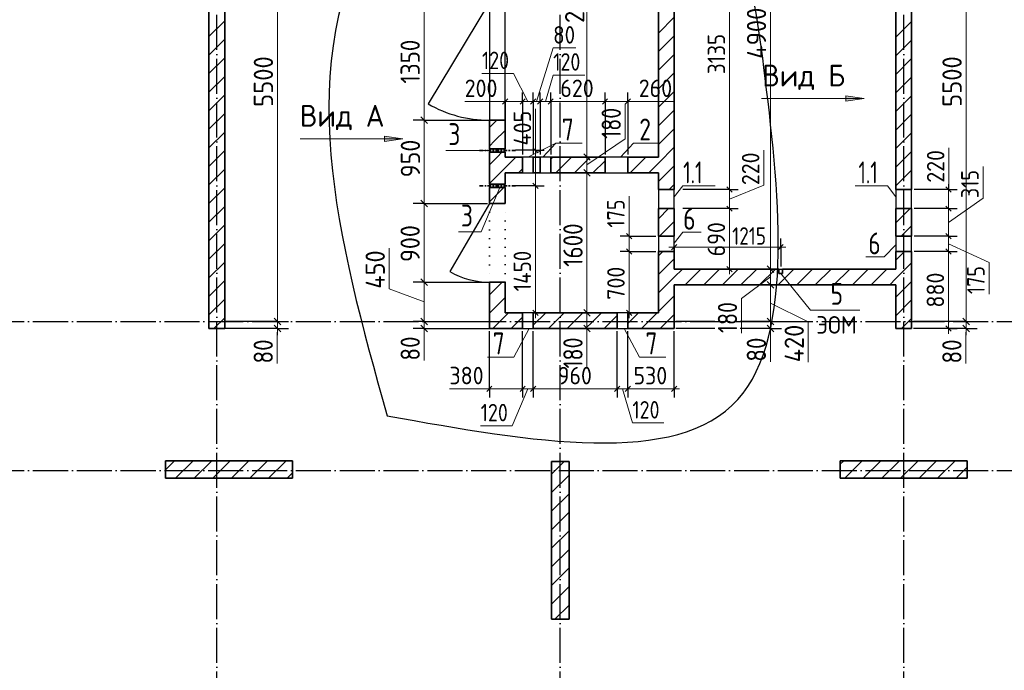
# Model space of a CAD drawing. Header units: millimetres. Extents: x -49773 to 2322955, y -3321 to 58485.
# Tile 148 of 256: x 635342 to 646580, y 26863 to 34297. Entities that reach past the tile are written whole.
import ezdxf

# ---------------------------------------------------------------- set-up
doc = ezdxf.new("R2010")
doc.units = ezdxf.units.MM
for name, pattern in [('______11', [500, 400, -50, 0, -50]), ('______2', [270, 200, -70]), ('______5', [1100, 800, -100, 100, -100]), ('______9', [100, 0, -100])]:
    doc.linetypes.add(name, pattern=pattern)
for name, color, linetype, lineweight in [('Standard', 7, 'Continuous', 25), ('Высотная отметка (отверстия)', 7, 'Continuous', 13), ('Макрос окна_ общее', 7, 'Continuous', 13), ('Ограждение_ 2D надпись', 7, 'Continuous', 13), ('Размерная линия_ общее', 7, 'Continuous', 13), ('Размерная линия_ общее_1', 7, 'Continuous', 13), ('Стена_ общее', 7, 'Continuous', 35), ('тонкая', 7, 'Continuous', 25)]:
    doc.layers.add(name, color=color, linetype=linetype, lineweight=lineweight)
doc.layers.add('Осевая линия_ общее', color=7, linetype='______5', lineweight=13, true_color=0xa0a0a0)
doc.styles.add('ISOCPEUR', font='txt')

msp = doc.modelspace()

# ---------------------------------------------------------------- hatches: boundary and pattern name
at = {"layer": 'Осевая линия_ общее', "linetype": 'Continuous', "lineweight": 13, "transparency": 33554687}
for points in [[(644770.4, 33365.1), (644980.4, 33395.1), (644770.4, 33425.1)], [(639505.3, 32905.4), (639715.3, 32935.4), (639505.3, 32965.4)]]:
    msp.add_hatch(color=7, dxfattribs=at).paths.add_polyline_path(points)

# ---------------------------------------------------------------- linework, layer by layer
at = {"color": 7, "linetype": 'Continuous', "lineweight": 35, "transparency": 33554687}
for p, q in [((638457.9, 29257.9), (637007.9, 29257.9)), ((637007.9, 29257.9), (637007.9, 29057.9)), ((638457.9, 29057.9), (638457.9, 29257.9)), ((641412.9, 29247.9), (641412.9, 27447.9)), ((641612.9, 29247.9), (641412.9, 29247.9)), ((641612.9, 27447.9), (641612.9, 29247.9)), ((646157.9, 29257.9), (644707.9, 29257.9)), ((644707.9, 29257.9), (644707.9, 29057.9)), ((646157.9, 29057.9), (646157.9, 29257.9)), ((637007.9, 29057.9), (638457.9, 29057.9)), ((644707.9, 29057.9), (646157.9, 29057.9)), ((641412.9, 27447.9), (641612.9, 27447.9))]:
    msp.add_line(p, q, dxfattribs=at)
at = {"color": 253, "linetype": '______11', "lineweight": 18, "true_color": 0xababab, "transparency": 33554687}
for p, q in [((637007.9, 29155.6), (637110.2, 29257.9)), ((637334.5, 29057.9), (637534.5, 29257.9)), ((637758.7, 29057.9), (637958.7, 29257.9)), ((638183, 29057.9), (638383, 29257.9)), ((644707.9, 29218.9), (644747, 29257.9)), ((644971.2, 29057.9), (645171.2, 29257.9)), ((645395.5, 29057.9), (645595.5, 29257.9)), ((645819.7, 29057.9), (646019.8, 29257.9)), ((641412.9, 28893.7), (641612.9, 29093.7)), ((641412.9, 28469.4), (641612.9, 28669.5)), ((641412.9, 28045.2), (641612.9, 28245.2)), ((641412.9, 27620.9), (641612.9, 27820.9))]:
    msp.add_line(p, q, dxfattribs=at)
at = {"color": 253, "linetype": '______5', "lineweight": 18, "true_color": 0xababab, "transparency": 33554687}
for p, q in [((637122.3, 29057.9), (637322.3, 29257.9)), ((637546.6, 29057.9), (637746.6, 29257.9)), ((637970.9, 29057.9), (638170.9, 29257.9)), ((641412.9, 29105.8), (641555, 29247.9)), ((644759.1, 29057.9), (644959.1, 29257.9)), ((645183.4, 29057.9), (645383.4, 29257.9)), ((645607.6, 29057.9), (645807.6, 29257.9)), ((638395.1, 29057.9), (638457.9, 29120.7)), ((646031.9, 29057.9), (646157.9, 29183.9)), ((641412.9, 28681.6), (641612.9, 28881.6)), ((641412.9, 28257.3), (641612.9, 28457.3)), ((641412.9, 27833.1), (641612.9, 28033.1)), ((641452, 27447.9), (641612.9, 27608.8))]:
    msp.add_line(p, q, dxfattribs=at)
at = {"layer": 'Высотная отметка (отверстия)', "color": 7, "linetype": 'Continuous', "lineweight": 13, "transparency": 33554687}
for points in [[(640702.9, 32804.1), (640467.1, 32804.1), (640207.1, 32804.1)], [(640824.2, 32377.9), (640610.7, 31873.9), (640350.7, 31873.9)], [(644027.9, 31397.9), (644369.7, 30980), (644929.7, 30980)]]:
    msp.add_lwpolyline(points, dxfattribs=at)
at = {"layer": 'Макрос окна_ общее', "color": 7, "linetype": 'Continuous', "lineweight": 25, "transparency": 33554687}
for p, q in [((640702.9, 34497.9), (640002.9, 33335.5)), ((640702.9, 32197.9), (640252.9, 31418.5))]:
    msp.add_line(p, q, dxfattribs=at)
at = {"layer": 'Макрос окна_ общее', "color": 7, "linetype": 'Continuous', "lineweight": -3, "transparency": 33554687}
for p, q in [((640702.9, 32822.9), (640702.9, 32782.9)), ((640882.9, 32782.9), (640882.9, 32822.9)), ((641202.9, 32727.9), (641082.9, 32727.9)), ((641402.9, 32727.9), (641282.9, 32727.9)), ((642282.9, 32727.9), (642022.9, 32727.9)), ((641082.9, 32547.9), (641202.9, 32547.9)), ((641282.9, 32547.9), (641402.9, 32547.9)), ((642022.9, 32547.9), (642282.9, 32547.9)), ((640702.9, 32417.9), (640702.9, 32377.9)), ((640882.9, 32377.9), (640882.9, 32417.9)), ((642632.9, 32357.9), (642632.9, 32137.9)), ((642812.9, 32137.9), (642812.9, 32357.9)), ((645342.9, 32357.9), (645342.9, 32137.9)), ((645522.9, 32137.9), (645522.9, 32357.9)), ((642632.9, 31822.9), (642632.9, 31647.9)), ((642812.9, 31647.9), (642812.9, 31822.9)), ((645342.9, 31822.9), (645342.9, 31647.9)), ((645522.9, 31647.9), (645522.9, 31822.9)), ((641202.9, 30947.9), (641082.9, 30947.9)), ((642282.9, 30947.9), (642162.9, 30947.9)), ((641082.9, 30767.9), (641202.9, 30767.9)), ((642162.9, 30767.9), (642282.9, 30767.9))]:
    msp.add_line(p, q, dxfattribs=at)
at = {"layer": 'Макрос окна_ общее', "color": 7, "linetype": 'Continuous', "lineweight": 25, "transparency": 33554687}
for centre, radius in [((640702.9, 34547.9), 1400), ((640702.9, 32197.9), 900)]:
    msp.add_arc(centre, radius, 240, 270, dxfattribs=at)
at = {"layer": 'Ограждение_ 2D надпись', "color": 7, "linetype": 'Continuous', "lineweight": 13, "transparency": 33554687}
msp.add_line((641142.9, 32727.9), (641463, 32886.8), dxfattribs=at)
for points in [[(641315.2, 32727.9), (641463, 32886.8), (641763, 32886.8)], [(642199.2, 32727.9), (642347.1, 32886.8), (642647.1, 32886.8)], [(641157.1, 30767.9), (640982.7, 30442.4), (640682.7, 30442.4)], [(642242.9, 30767.9), (642417.3, 30442.4), (642717.2, 30442.4)]]:
    msp.add_lwpolyline(points, dxfattribs=at)
at = {"layer": 'Осевая линия_ общее', "color": 253, "linetype": '______11', "lineweight": -3, "true_color": 0xa0a0a0, "transparency": 33554687}
for p, q in [((637592.9, 19447.9), (637592.9, 39647.9)), ((641512.9, 19447.9), (641512.9, 39647.9)), ((645432.9, 19447.9), (645432.9, 39647.9)), ((628992.9, 30847.9), (676072.9, 30847.9)), ((628992.9, 29147.9), (676072.9, 29147.9))]:
    msp.add_line(p, q, dxfattribs=at)
at = {"layer": 'Осевая линия_ общее', "color": 7, "linetype": 'Continuous', "lineweight": 13, "transparency": 33554687}
for p, q in [((643810.4, 33395.1), (644980.4, 33395.1)), ((644770.4, 33395.1), (644755.4, 33395.1)), ((644980.4, 33395.1), (644770.4, 33425.1)), ((644770.4, 33425.1), (644770.4, 33365.1)), ((644770.4, 33365.1), (644980.4, 33395.1)), ((644980.4, 33395.1), (644980.4, 33395.1)), ((644980.4, 33395.1), (644980.4, 33395.1)), ((644980.4, 33395.1), (644980.4, 33395.1)), ((638545.3, 32935.4), (639715.3, 32935.4)), ((639505.3, 32935.4), (639490.3, 32935.4)), ((639715.3, 32935.4), (639505.3, 32965.4)), ((639505.3, 32965.4), (639505.3, 32905.4)), ((639505.3, 32905.4), (639715.3, 32935.4)), ((639715.3, 32935.4), (639715.3, 32935.4)), ((639715.3, 32935.4), (639715.3, 32935.4)), ((639715.3, 32935.4), (639715.3, 32935.4))]:
    msp.add_line(p, q, dxfattribs=at)
for points in [[(642812.9, 32272.9), (642909.5, 32399.8), (643279.5, 32399.8)], [(645342.9, 32272.9), (645246.3, 32399.8), (644876.3, 32399.8)], [(642812.9, 31742.9), (642909.5, 31869.8), (643119.5, 31869.8)], [(645342.9, 31722.9), (645208.5, 31588.6), (644998.5, 31588.6)]]:
    msp.add_lwpolyline(points, dxfattribs=at)
at = {"layer": 'Размерная линия_ общее', "color": 7, "linetype": 'Continuous', "lineweight": 13, "transparency": 33554687}
for p, q in [((638284.1, 30847.9), (638284.1, 36347.9)), ((643912.4, 31447.9), (643912.4, 36347.9)), ((646144.1, 30847.9), (646144.1, 36347.9)), ((641817.4, 32727.9), (641817.4, 35387.9)), ((639958.9, 33002.9), (639958.9, 34402.9)), ((642254, 32935.9), (642254, 33331.9)), ((639958.9, 32197.9), (639958.9, 33002.9)), ((641817.4, 32637.9), (642254, 32935.9)), ((641817.4, 32547.9), (641817.4, 32727.9)), ((641817.4, 30947.9), (641817.4, 32547.9)), ((639958.9, 31297.9), (639958.9, 32197.9)), ((639560.4, 31223.2), (639560.4, 31685.2)), ((643912.4, 31357.9), (643581.1, 31112.7)), ((643912.4, 31267.9), (643912.4, 31447.9)), ((639958.9, 30847.9), (639958.9, 31297.9)), ((643912.4, 30847.9), (643912.4, 31267.9)), ((639958.9, 31072.9), (639560.4, 31223.2)), ((643581.1, 31112.7), (643581.1, 30716.7)), ((643912.4, 31057.9), (644342.7, 30845)), ((641817.4, 30767.9), (641817.4, 30947.9)), ((638284.1, 30807.9), (638282, 30654.7)), ((638284.1, 30767.9), (638284.1, 30847.9)), ((639958.9, 30767.9), (639958.9, 30847.9)), ((639958.9, 30807.9), (639959.5, 30688.1)), ((641817.4, 30857.9), (641817.2, 30707.6)), ((643912.4, 30807.9), (643910.7, 30675.5)), ((643912.4, 30767.9), (643912.4, 30847.9)), ((644342.7, 30845), (644342.7, 30383)), ((646144.1, 30807.9), (646142, 30654.7)), ((646144.1, 30767.9), (646144.1, 30847.9)), ((638284.1, 30767.9), (638284.1, 30692.9)), ((639958.9, 30767.9), (639958.9, 30692.9)), ((639959.5, 30688.1), (639959.5, 30402.1)), ((641817.2, 30707.6), (641817.2, 30311.6)), ((641817.4, 30767.9), (641817.4, 30692.9)), ((643912.4, 30767.9), (643912.4, 30692.9)), ((646144.1, 30767.9), (646144.1, 30692.9)), ((638282, 30654.7), (638282, 30368.7)), ((643910.7, 30675.5), (643910.7, 30389.5)), ((646142, 30654.7), (646142, 30368.7))]:
    msp.add_line(p, q, dxfattribs=at)
at = {"layer": 'Размерная линия_ общее', "color": 7, "linetype": 'Continuous', "lineweight": 25, "transparency": 33554687}
for p, q in [((639996.4, 33110.4), (639921.4, 33185.4)), ((641854.9, 32690.4), (641779.9, 32765.4)), ((641854.9, 32510.4), (641779.9, 32585.4)), ((639996.4, 32160.4), (639921.4, 32235.4)), ((643949.9, 31410.4), (643874.9, 31485.4)), ((639996.4, 31260.4), (639921.4, 31335.4)), ((643949.9, 31230.4), (643874.9, 31305.4)), ((641854.9, 30910.4), (641779.9, 30985.4)), ((638321.6, 30810.4), (638246.6, 30885.4)), ((638321.6, 30730.4), (638246.6, 30805.4)), ((639996.4, 30810.4), (639921.4, 30885.4)), ((639996.4, 30730.4), (639921.4, 30805.4)), ((641854.9, 30730.4), (641779.9, 30805.4)), ((643949.9, 30810.4), (643874.9, 30885.4)), ((643949.9, 30730.4), (643874.9, 30805.4)), ((646181.6, 30810.4), (646106.6, 30885.4)), ((646181.6, 30730.4), (646106.6, 30805.4))]:
    msp.add_line(p, q, dxfattribs=at)
at = {"layer": 'Размерная линия_ общее', "color": 253, "linetype": 'Continuous', "lineweight": -3, "true_color": 0xa0a0a0, "transparency": 33554687}
for p, q in [((639958.9, 33147.9), (639833.9, 33147.9)), ((639958.9, 33147.9), (640083.9, 33147.9)), ((639958.9, 33147.9), (640682.9, 33147.9)), ((641817.4, 32727.9), (641692.4, 32727.9)), ((641817.4, 32727.9), (641813.2, 32727.9)), ((641817.4, 32727.9), (641942.4, 32727.9)), ((641817.4, 32547.9), (641692.4, 32547.9)), ((641817.4, 32547.9), (641813.2, 32547.9)), ((641817.4, 32547.9), (641942.4, 32547.9)), ((639958.9, 32197.9), (639833.9, 32197.9)), ((639958.9, 32197.9), (640083.9, 32197.9)), ((639958.9, 32197.9), (640682.9, 32197.9)), ((643912.4, 31447.9), (643787.4, 31447.9)), ((643912.4, 31447.9), (644037.3, 31447.9)), ((639958.9, 31297.9), (639833.9, 31297.9)), ((639958.9, 31297.9), (640083.9, 31297.9)), ((639958.9, 31297.9), (640682.9, 31297.9)), ((643912.4, 31267.9), (643787.4, 31267.9)), ((643912.4, 31267.9), (644037.3, 31267.9)), ((641817.4, 30947.9), (641692.4, 30947.9)), ((641817.4, 30947.9), (641813.2, 30947.9)), ((641817.4, 30947.9), (641942.4, 30947.9)), ((638284.1, 30847.9), (638159.1, 30847.9)), ((638284.1, 30847.9), (638409.1, 30847.9)), ((639958.9, 30847.9), (639833.9, 30847.9)), ((639958.9, 30847.9), (640083.9, 30847.9)), ((639958.9, 30847.9), (640732.9, 30847.9)), ((643912.4, 30847.9), (643787.4, 30847.9)), ((643912.4, 30847.9), (644037.3, 30847.9)), ((646144.1, 30847.9), (646019.1, 30847.9)), ((646144.1, 30847.9), (646269.1, 30847.9)), ((638284.1, 30767.9), (638159.1, 30767.9)), ((638284.1, 30767.9), (638409.1, 30767.9)), ((639958.9, 30767.9), (639833.9, 30767.9)), ((639958.9, 30767.9), (640083.9, 30767.9)), ((639958.9, 30767.9), (640732.9, 30767.9)), ((641817.4, 30767.9), (641692.4, 30767.9)), ((641817.4, 30767.9), (641813.2, 30767.9)), ((641817.4, 30767.9), (641942.4, 30767.9)), ((643912.4, 30767.9), (643787.4, 30767.9)), ((643912.4, 30767.9), (644037.3, 30767.9)), ((646144.1, 30767.9), (646019.1, 30767.9)), ((646144.1, 30767.9), (646269.1, 30767.9))]:
    msp.add_line(p, q, dxfattribs=at)
for points in [[(643912.4, 31447.9), (643894.4, 31447.9), (643894.4, 31447.9), (643894.2, 31447.9), (643894.2, 31447.9), (642832.9, 31447.9)], [(643912.4, 31267.9), (643894.2, 31267.9), (643894.2, 31267.9), (643894.1, 31267.9), (643894.1, 31267.9), (642832.9, 31267.9)], [(638284.1, 30847.9), (638265.4, 30847.9), (638265.4, 30847.9), (638265.2, 30847.9), (638265.2, 30847.9), (637720.5, 30847.9), (637720.5, 30847.9), (637682.9, 30847.9)], [(643278.1, 30847.9), (643099.8, 30847.9), (643099.8, 30847.9), (642832.9, 30847.9)], [(643912.4, 30847.9), (643894, 30847.9), (643894, 30847.9), (643893.9, 30847.9), (643893.9, 30847.9), (643564.1, 30847.9)], [(646144.1, 30847.9), (646125.4, 30847.9), (646125.4, 30847.9), (646125.2, 30847.9), (646125.2, 30847.9), (645542.9, 30847.9)], [(638284.1, 30767.9), (638265.3, 30767.9), (638265.3, 30767.9), (638265.2, 30767.9), (638265.2, 30767.9), (637805.5, 30767.9), (637805.5, 30767.9), (637682.9, 30767.9)], [(643278.1, 30767.9), (643229, 30767.9), (643229, 30767.9), (642832.9, 30767.9)], [(643912.4, 30767.9), (643893.9, 30767.9), (643893.9, 30767.9), (643893.9, 30767.9), (643893.9, 30767.9), (643564.1, 30767.9)], [(646144.1, 30767.9), (646125.3, 30767.9), (646125.3, 30767.9), (646125.2, 30767.9), (646125.2, 30767.9), (645542.9, 30767.9)]]:
    msp.add_lwpolyline(points, dxfattribs=at)
at = {"layer": 'Размерная линия_ общее_1', "color": 7, "linetype": 'Continuous', "lineweight": 13, "transparency": 33554687}
for p, q in [((643443.9, 32357.9), (643443.9, 35492.9)), ((641242.9, 33363.1), (641431, 33973.6)), ((641431, 33973.6), (641691, 33973.6)), ((640978.3, 33681.7), (640618.3, 33681.7)), ((641142.9, 33363.1), (640978.3, 33681.7)), ((641342.9, 33363.1), (641431.4, 33664.3)), ((641431.4, 33664.3), (641791.4, 33664.3)), ((640821.5, 33363.5), (640421.5, 33363.5)), ((640982.9, 33363.1), (640821.5, 33363.5)), ((640882.9, 33363.1), (640822.9, 33363.1)), ((640882.9, 33363.1), (641082.9, 33363.1)), ((641082.9, 33363.1), (641202.9, 33363.1)), ((641202.9, 33363.1), (641282.9, 33363.1)), ((641229.5, 32859), (641229.5, 33279)), ((641282.9, 33363.1), (641402.9, 33363.1)), ((641402.9, 33363.1), (642022.9, 33363.1)), ((642022.9, 33363.1), (642282.9, 33363.1)), ((642152.9, 33363.1), (642408.1, 33363.5)), ((642282.9, 33363.1), (642342.9, 33363.1)), ((642408.1, 33363.5), (642808.1, 33363.5)), ((641229.3, 32804.3), (641229.3, 32864.3)), ((641229.3, 32601.1), (641229.5, 32859)), ((645946.8, 32434.5), (645946.8, 32834.5)), ((641229.3, 32397.9), (641229.3, 32804.3)), ((643835, 32406.7), (643835, 32806.7)), ((646338, 32258.7), (646338, 32618.7)), ((641229.3, 30947.9), (641229.3, 32397.9)), ((643443.9, 32247.9), (643835, 32406.7)), ((645943.5, 32247.9), (645946.8, 32434.5)), ((645943.5, 32357.9), (645943.5, 32417.9)), ((642297.4, 31921.9), (642297.4, 32281.9)), ((643443.9, 32137.9), (643443.9, 32357.9)), ((645943.5, 32137.9), (645943.5, 32357.9)), ((645943.5, 31980.4), (646338, 32258.7)), ((645943.5, 31822.9), (645943.5, 32137.9)), ((642297.7, 31735.4), (642297.4, 31921.9)), ((642297.7, 31822.9), (642297.7, 31882.9)), ((642297.7, 31647.9), (642297.7, 31822.9)), ((645943.5, 31647.9), (645943.5, 31822.9)), ((642812.9, 31697.2), (642752.9, 31697.2)), ((642812.9, 31697.2), (644027.9, 31697.2)), ((644027.9, 31697.2), (644087.9, 31697.2)), ((645943.5, 31735.4), (646406.3, 31521.6)), ((642297.7, 30947.9), (642297.7, 31647.9)), ((646406.3, 31521.6), (646406.3, 31161.6)), ((643443.9, 31447.9), (643443.9, 31387.9)), ((641229.3, 30947.9), (641229.3, 30887.9)), ((642297.7, 30947.9), (642297.7, 30887.9)), ((645943.5, 30767.9), (645943.5, 30707.9)), ((640647.2, 30080.9), (640247.2, 30080.9)), ((640702.9, 30080.6), (640642.9, 30080.6)), ((640892.9, 30080.6), (640647.2, 30080.9)), ((640702.9, 30080.6), (641082.9, 30080.6)), ((641142.9, 30080.6), (640963.8, 29658)), ((641082.9, 30080.6), (641202.9, 30080.6)), ((641202.9, 30080.6), (642162.9, 30080.6)), ((642162.9, 30080.6), (642282.9, 30080.6)), ((642222.9, 30080.6), (642335, 29689.6)), ((642282.9, 30080.6), (642812.9, 30080.6)), ((642812.9, 30080.6), (642872.9, 30080.6)), ((642335, 29689.6), (642695, 29689.6)), ((640963.8, 29658), (640603.8, 29658))]:
    msp.add_line(p, q, dxfattribs=at)
at = {"layer": 'Размерная линия_ общее_1', "color": 7, "linetype": 'Continuous', "lineweight": 25, "transparency": 33554687}
for p, q in [((640852.9, 33333.1), (640912.9, 33393.1)), ((641052.9, 33333.1), (641112.9, 33393.1)), ((641172.9, 33333.1), (641232.9, 33393.1)), ((641252.9, 33333.1), (641312.9, 33393.1)), ((641372.9, 33333.1), (641432.9, 33393.1)), ((641992.9, 33333.1), (642052.9, 33393.1)), ((642252.9, 33333.1), (642312.9, 33393.1)), ((641259.3, 32774.3), (641199.3, 32834.3)), ((641259.3, 32367.9), (641199.3, 32427.9)), ((643473.9, 32327.9), (643413.9, 32387.9)), ((645973.5, 32327.9), (645913.5, 32387.9)), ((643473.9, 32107.9), (643413.9, 32167.9)), ((645973.5, 32107.9), (645913.5, 32167.9)), ((642327.7, 31792.9), (642267.7, 31852.9)), ((645973.5, 31792.9), (645913.5, 31852.9)), ((642782.9, 31667.2), (642842.9, 31727.2)), ((643997.9, 31667.2), (644057.9, 31727.2)), ((642327.7, 31617.9), (642267.7, 31677.9)), ((645973.5, 31617.9), (645913.5, 31677.9)), ((643473.9, 31417.9), (643413.9, 31477.9)), ((641259.3, 30917.9), (641199.3, 30977.9)), ((642327.7, 30917.9), (642267.7, 30977.9)), ((645973.5, 30737.9), (645913.5, 30797.9)), ((640672.9, 30050.6), (640732.9, 30110.6)), ((641052.9, 30050.6), (641112.9, 30110.6)), ((641172.9, 30050.6), (641232.9, 30110.6)), ((642132.9, 30050.6), (642192.9, 30110.6)), ((642252.9, 30050.6), (642312.9, 30110.6)), ((642782.9, 30050.6), (642842.9, 30110.6))]:
    msp.add_line(p, q, dxfattribs=at)
at = {"layer": 'Размерная линия_ общее_1', "color": 253, "linetype": 'Continuous', "lineweight": -3, "true_color": 0xa0a0a0, "transparency": 33554687}
for p, q in [((640882.9, 33363.1), (640882.9, 33463.1)), ((641082.9, 33363.1), (641082.9, 33463.1)), ((641202.9, 33363.1), (641202.9, 33463.1)), ((641282.9, 33363.1), (641282.9, 33463.1)), ((641402.9, 33363.1), (641402.9, 33463.1)), ((642022.9, 33363.1), (642022.9, 33463.1)), ((642282.9, 33363.1), (642282.9, 33463.1)), ((640882.9, 33363.1), (640882.9, 33263.1)), ((640882.9, 33363.1), (640882.9, 33109.3)), ((641082.9, 33363.1), (641082.9, 33263.1)), ((641082.9, 33363.1), (641082.9, 32757.9)), ((641202.9, 33363.1), (641202.9, 33263.1)), ((641202.9, 33363.1), (641202.9, 32757.9)), ((641282.9, 33363.1), (641282.9, 33263.1)), ((641282.9, 33363.1), (641282.9, 32757.9)), ((641402.9, 33363.1), (641402.9, 33263.1)), ((641402.9, 33363.1), (641402.9, 32757.9)), ((642022.9, 33363.1), (642022.9, 33263.1)), ((642022.9, 33363.1), (642022.9, 32757.9)), ((642282.9, 33363.1), (642282.9, 33263.1)), ((642282.9, 33363.1), (642282.9, 32757.9)), ((641229.3, 32804.3), (641129.3, 32804.3)), ((641229.3, 32804.3), (641329.3, 32804.3)), ((641229.3, 32397.9), (641129.3, 32397.9)), ((641229.3, 32397.9), (641329.3, 32397.9)), ((643443.9, 32357.9), (643343.9, 32357.9)), ((643443.9, 32357.9), (643543.9, 32357.9)), ((645943.5, 32357.9), (645843.5, 32357.9)), ((645943.5, 32357.9), (646043.5, 32357.9)), ((643443.9, 32137.9), (643343.9, 32137.9)), ((643443.9, 32137.9), (643543.9, 32137.9)), ((645943.5, 32137.9), (645843.5, 32137.9)), ((645943.5, 32137.9), (646043.5, 32137.9)), ((642297.7, 31822.9), (642197.7, 31822.9)), ((642297.7, 31822.9), (642397.7, 31822.9)), ((642297.7, 31822.9), (642602.9, 31822.9)), ((645943.5, 31822.9), (645843.5, 31822.9)), ((645943.5, 31822.9), (646043.5, 31822.9)), ((642812.9, 31697.2), (642812.9, 31797.2)), ((642812.9, 31697.2), (642812.9, 31597.2)), ((642812.9, 31697.2), (642812.9, 31477.9)), ((644027.9, 31697.2), (644027.9, 31797.2)), ((644027.9, 31697.2), (644027.9, 31597.2)), ((644027.9, 31697.2), (644027.9, 31477.9)), ((642297.7, 31647.9), (642197.7, 31647.9)), ((642297.7, 31647.9), (642397.7, 31647.9)), ((642297.7, 31647.9), (642602.9, 31647.9)), ((645943.5, 31647.9), (645843.5, 31647.9)), ((645943.5, 31647.9), (646043.5, 31647.9)), ((643443.9, 31447.9), (642912.9, 31447.9)), ((643443.9, 31447.9), (643343.9, 31447.9)), ((643443.9, 31447.9), (643543.9, 31447.9)), ((641229.3, 30947.9), (641000, 30947.9)), ((641229.3, 30947.9), (641129.3, 30947.9)), ((641229.3, 30947.9), (641329.3, 30947.9)), ((642297.7, 30947.9), (642197.7, 30947.9)), ((642297.7, 30947.9), (642397.7, 30947.9)), ((642297.7, 30947.9), (642602.9, 30947.9)), ((642812.9, 30080.6), (642812.9, 30737.9)), ((645943.5, 30767.9), (645552.9, 30767.9)), ((645943.5, 30767.9), (645843.5, 30767.9)), ((645943.5, 30767.9), (646043.5, 30767.9)), ((640702.9, 30080.6), (640702.9, 30180.6)), ((641082.9, 30080.6), (641082.9, 30180.6)), ((641202.9, 30080.6), (641202.9, 30180.6)), ((642162.9, 30080.6), (642162.9, 30180.6)), ((642282.9, 30080.6), (642282.9, 30180.6)), ((642812.9, 30080.6), (642812.9, 30180.6)), ((640702.9, 30080.6), (640702.9, 29980.6)), ((641082.9, 30080.6), (641082.9, 29980.6)), ((641202.9, 30080.6), (641202.9, 29980.6)), ((642162.9, 30080.6), (642162.9, 29980.6)), ((642282.9, 30080.6), (642282.9, 29980.6)), ((642812.9, 30080.6), (642812.9, 29980.6))]:
    msp.add_line(p, q, dxfattribs=at)
for points in [[(641229.3, 32804.3), (641209.5, 32804.3), (641209.5, 32804.3), (641000, 32804.3)], [(641229.3, 32397.9), (641209.4, 32397.9), (641209.4, 32397.9), (641000, 32397.9)], [(643443.9, 32357.9), (643423.9, 32357.9), (643423.9, 32357.9), (642912.9, 32357.9)], [(645943.5, 32357.9), (645926.7, 32357.9), (645926.7, 32357.9), (645552.9, 32357.9)], [(643443.9, 32137.9), (643423.9, 32137.9), (643423.9, 32137.9), (642912.9, 32137.9)], [(645943.5, 32137.9), (645926.2, 32137.9), (645926.2, 32137.9), (645552.9, 32137.9)], [(645943.5, 31822.9), (645925.5, 31822.9), (645925.5, 31822.9), (645552.9, 31822.9)], [(645943.5, 31647.9), (645925.1, 31647.9), (645925.1, 31647.9), (645552.9, 31647.9)], [(640702.9, 30080.6), (640702.9, 30100.8), (640702.9, 30100.8), (640702.9, 30100.8), (640702.9, 30100.8), (640702.9, 30224.7), (640702.9, 30224.7), (640702.9, 30737.9)], [(641082.9, 30080.6), (641082.9, 30100.7), (641082.9, 30100.7), (641082.9, 30100.8), (641082.9, 30100.8), (641082.9, 30321.6), (641082.9, 30321.6), (641082.9, 30737.9)], [(641202.9, 30080.6), (641202.9, 30100.7), (641202.9, 30100.7), (641202.9, 30100.8), (641202.9, 30100.8), (641202.9, 30352.2), (641202.9, 30352.2), (641202.9, 30737.9)], [(642162.9, 30080.6), (642162.9, 30100.6), (642162.9, 30100.6), (642162.9, 30597), (642162.9, 30597), (642162.9, 30737.9)], [(642282.9, 30080.6), (642282.9, 30100.6), (642282.9, 30100.6), (642282.9, 30627.6), (642282.9, 30627.6), (642282.9, 30737.9)]]:
    msp.add_lwpolyline(points, dxfattribs=at)
at = {"layer": 'Размерная линия_ общее_1', "color": 7, "linetype": 'Continuous', "lineweight": 13, "transparency": 33554687}
for points in [[(643443.9, 31447.9), (643443.9, 31576.2), (643443.9, 31576.2), (643443.9, 31930.2), (643443.9, 31930.2), (643443.9, 32137.9)], [(645943.5, 30767.9), (645943.5, 30921.2), (645943.5, 30921.2), (645943.5, 31034.8), (645943.5, 31034.8), (645943.5, 31647.9)]]:
    msp.add_lwpolyline(points, dxfattribs=at)
at = {"layer": 'Стена_ общее', "color": 7, "linetype": 'Continuous', "lineweight": 35, "transparency": 33554687}
for p, q in [((637502.9, 36547.9), (637502.9, 30767.9)), ((637682.9, 30767.9), (637682.9, 36547.9)), ((645342.9, 35492.9), (645342.9, 32357.9)), ((645522.9, 32357.9), (645522.9, 35492.9)), ((642632.9, 35387.9), (642632.9, 32727.9)), ((642812.9, 32357.9), (642812.9, 35387.9)), ((640702.9, 33147.9), (640882.9, 33147.9)), ((640702.9, 33147.9), (640702.9, 32822.9)), ((640882.9, 32822.9), (640882.9, 33147.9)), ((640882.9, 32822.9), (640702.9, 32822.9)), ((640702.9, 32782.9), (640882.9, 32782.9)), ((640702.9, 32782.9), (640702.9, 32727.9)), ((640702.9, 32727.9), (640702.9, 32547.9)), ((640882.9, 32727.9), (640882.9, 32782.9)), ((641082.9, 32727.9), (640882.9, 32727.9)), ((641082.9, 32727.9), (641082.9, 32547.9)), ((641202.9, 32547.9), (641202.9, 32727.9)), ((641282.9, 32727.9), (641202.9, 32727.9)), ((641282.9, 32727.9), (641282.9, 32547.9)), ((642022.9, 32727.9), (641402.9, 32727.9)), ((641402.9, 32547.9), (641402.9, 32727.9)), ((642022.9, 32727.9), (642022.9, 32547.9)), ((642632.9, 32727.9), (642282.9, 32727.9)), ((642282.9, 32547.9), (642282.9, 32727.9)), ((640702.9, 32547.9), (640702.9, 32417.9)), ((640882.9, 32417.9), (640882.9, 32547.9)), ((640882.9, 32547.9), (641082.9, 32547.9)), ((641202.9, 32547.9), (641282.9, 32547.9)), ((641402.9, 32547.9), (642022.9, 32547.9)), ((642282.9, 32547.9), (642632.9, 32547.9)), ((642632.9, 32547.9), (642632.9, 32357.9)), ((640882.9, 32417.9), (640702.9, 32417.9)), ((640702.9, 32377.9), (640882.9, 32377.9)), ((640702.9, 32377.9), (640702.9, 32197.9)), ((640882.9, 32197.9), (640882.9, 32377.9)), ((642812.9, 32357.9), (642632.9, 32357.9)), ((645522.9, 32357.9), (645342.9, 32357.9)), ((640882.9, 32197.9), (640702.9, 32197.9)), ((642632.9, 32137.9), (642812.9, 32137.9)), ((642632.9, 32137.9), (642632.9, 31822.9)), ((642812.9, 31822.9), (642812.9, 32137.9)), ((645342.9, 32137.9), (645522.9, 32137.9)), ((645342.9, 32137.9), (645342.9, 31822.9)), ((645522.9, 31822.9), (645522.9, 32137.9)), ((642812.9, 31822.9), (642632.9, 31822.9)), ((645522.9, 31822.9), (645342.9, 31822.9)), ((642632.9, 31647.9), (642812.9, 31647.9)), ((642632.9, 31647.9), (642632.9, 30947.9)), ((642812.9, 31447.9), (642812.9, 31647.9)), ((645342.9, 31647.9), (645522.9, 31647.9)), ((645342.9, 31647.9), (645342.9, 31447.9)), ((645522.9, 30767.9), (645522.9, 31647.9)), ((644007.9, 31447.9), (642812.9, 31447.9)), ((644007.9, 31447.9), (644007.9, 31397.9)), ((644007.9, 31397.9), (644047.9, 31397.9)), ((644047.9, 31397.9), (644047.9, 31447.9)), ((645342.9, 31447.9), (644047.9, 31447.9)), ((640702.9, 31297.9), (640882.9, 31297.9)), ((640702.9, 31297.9), (640702.9, 30947.9)), ((640882.9, 30947.9), (640882.9, 31297.9)), ((642812.9, 30947.9), (642812.9, 31267.9)), ((642812.9, 31267.9), (645342.9, 31267.9)), ((645342.9, 31267.9), (645342.9, 30767.9)), ((640702.9, 30947.9), (640702.9, 30767.9)), ((641082.9, 30947.9), (640882.9, 30947.9)), ((641082.9, 30947.9), (641082.9, 30767.9)), ((642162.9, 30947.9), (641202.9, 30947.9)), ((641202.9, 30767.9), (641202.9, 30947.9)), ((642162.9, 30947.9), (642162.9, 30767.9)), ((642632.9, 30947.9), (642282.9, 30947.9)), ((642282.9, 30767.9), (642282.9, 30947.9)), ((642812.9, 30767.9), (642812.9, 30947.9)), ((637502.9, 30767.9), (637682.9, 30767.9)), ((640702.9, 30767.9), (641082.9, 30767.9)), ((641202.9, 30767.9), (642162.9, 30767.9)), ((642282.9, 30767.9), (642812.9, 30767.9)), ((645342.9, 30767.9), (645522.9, 30767.9))]:
    msp.add_line(p, q, dxfattribs=at)
at = {"layer": 'Стена_ общее', "color": 7, "lineweight": -3, "transparency": 33554687}
for p, q in [((640702.9, 34497.9), (640702.9, 33147.9)), ((640882.9, 33147.9), (640882.9, 34497.9))]:
    msp.add_line(p, q, dxfattribs=at)
at = {"layer": 'Стена_ общее', "color": 253, "linetype": '______5', "lineweight": 18, "true_color": 0xababab, "transparency": 33554687}
for p, q in [((637502.9, 34105.4), (637682.9, 34285.4)), ((637502.9, 33681.1), (637682.9, 33861.1)), ((637502.9, 33256.9), (637682.9, 33436.9)), ((637502.9, 32832.6), (637682.9, 33012.6)), ((640702.9, 32638.5), (640792.3, 32727.9)), ((641036.6, 32547.9), (641082.9, 32594.2)), ((637502.9, 32408.3), (637682.9, 32588.3)), ((640702.9, 32214.2), (640866.6, 32377.9)), ((637502.9, 31984.1), (637682.9, 32164.1)), ((637502.9, 31559.8), (637682.9, 31739.8)), ((642632.9, 31598.6), (642682.2, 31647.9)), ((642632.9, 31174.4), (642812.9, 31354.4)), ((642812.9, 31354.4), (642906.4, 31447.9)), ((643150.7, 31267.9), (643330.7, 31447.9)), ((643575, 31267.9), (643755, 31447.9)), ((643999.2, 31267.9), (644179.2, 31447.9)), ((644423.5, 31267.9), (644603.5, 31447.9)), ((644847.8, 31267.9), (645027.8, 31447.9)), ((637502.9, 31135.5), (637682.9, 31315.5)), ((645272, 31267.9), (645342.9, 31338.8)), ((640702.9, 30941.4), (640709.4, 30947.9)), ((642650.7, 30767.9), (642812.9, 30930.1)), ((637559.5, 30767.9), (637682.9, 30891.3)), ((640953.7, 30767.9), (641082.9, 30897.2))]:
    msp.add_line(p, q, dxfattribs=at)
at = {"layer": 'Стена_ общее', "color": 253, "linetype": '______11', "lineweight": 18, "true_color": 0xababab, "transparency": 33554687}
for p, q in [((637502.9, 33893.3), (637682.9, 34073.3)), ((637502.9, 33469), (637682.9, 33649)), ((637502.9, 33044.7), (637682.9, 33224.7)), ((637502.9, 32620.5), (637682.9, 32800.5)), ((640824.5, 32547.9), (641004.5, 32727.9)), ((642521.5, 32547.9), (642632.9, 32659.3)), ((640702.9, 32426.4), (640824.5, 32547.9)), ((637502.9, 32196.2), (637682.9, 32376.2)), ((642755.8, 32357.9), (642812.9, 32415)), ((645342.9, 31975.2), (645505.6, 32137.9)), ((637502.9, 31771.9), (637682.9, 31951.9)), ((642645.1, 31822.9), (642812.9, 31990.8)), ((645342.9, 31550.9), (645439.9, 31647.9)), ((637502.9, 31347.7), (637682.9, 31527.7)), ((642632.9, 31386.5), (642812.9, 31566.5)), ((642938.6, 31267.9), (643118.6, 31447.9)), ((643362.8, 31267.9), (643542.8, 31447.9)), ((643787.1, 31267.9), (643967.1, 31447.9)), ((644211.4, 31267.9), (644391.4, 31447.9)), ((644635.6, 31267.9), (644815.6, 31447.9)), ((645059.9, 31267.9), (645239.9, 31447.9)), ((640702.9, 31153.6), (640847.3, 31297.9)), ((642632.9, 30962.2), (642812.9, 31142.3)), ((637502.9, 30923.4), (637682.9, 31103.4)), ((640741.5, 30767.9), (640921.5, 30947.9)), ((641082.9, 30767.9), (641082.9, 30785))]:
    msp.add_line(p, q, dxfattribs=at)
at = {"layer": 'Стена_ общее', "color": 253, "linetype": '______2', "lineweight": 18, "true_color": 0xababab, "transparency": 33554687}
for p, q in [((641082.9, 32727.9), (641082.9, 32547.9)), ((641202.9, 32547.9), (641202.9, 32727.9)), ((641282.9, 32727.9), (641282.9, 32547.9)), ((641402.9, 32547.9), (641402.9, 32727.9)), ((642022.9, 32727.9), (642022.9, 32547.9)), ((642282.9, 32547.9), (642282.9, 32727.9)), ((641082.9, 30947.9), (641082.9, 30767.9)), ((641202.9, 30767.9), (641202.9, 30947.9)), ((642162.9, 30947.9), (642162.9, 30767.9)), ((642282.9, 30767.9), (642282.9, 30947.9))]:
    msp.add_line(p, q, dxfattribs=at)
at = {"layer": 'Стена_ общее', "color": 7, "linetype": '______9', "lineweight": -3, "transparency": 33554687}
for p, q in [((640702.9, 32197.9), (640702.9, 31297.9)), ((640882.9, 31297.9), (640882.9, 32197.9))]:
    msp.add_line(p, q, dxfattribs=at)
at = {"layer": 'Стена_ общее', "color": 7, "linetype": 'Continuous', "lineweight": 13, "transparency": 33554687}
msp.add_line((644047.9, 31447.9), (644007.9, 31447.9), dxfattribs=at)
at = {"layer": 'Стена_ общее', "color": 253, "linetype": '______5', "lineweight": 18, "true_color": 0xababab, "transparency": 33554687}
for points in [[(642632.9, 34144.2), (642632.9, 34144.2), (642812.9, 34324.2)], [(645342.9, 33884.4), (645522.9, 34064.4), (645522.9, 34064.4)], [(642632.9, 33720), (642632.9, 33720), (642812.9, 33900)], [(645342.9, 33460.1), (645522.9, 33640.1), (645522.9, 33640.1)], [(642632.9, 33295.7), (642632.9, 33295.7), (642812.9, 33475.7)], [(645342.9, 33035.8), (645522.9, 33215.8), (645522.9, 33215.8)], [(642632.9, 32871.4), (642632.9, 32871.4), (642812.9, 33051.4)], [(640792.3, 32727.9), (640847.1, 32782.7), (640847.1, 32782.7), (640847.3, 32782.9)], [(641460.9, 32547.9), (641640.9, 32727.9), (641640.9, 32727.9), (641640.9, 32727.9), (641640.9, 32727.9)], [(642309.4, 32547.9), (642489.4, 32727.9), (642489.4, 32727.9)], [(645342.9, 32611.6), (645522.9, 32791.6), (645522.9, 32791.6)], [(641885.1, 32547.9), (642022.9, 32685.7)], [(642632.9, 32447.2), (642632.9, 32447.2), (642812.9, 32627.2)], [(645513.5, 32357.9), (645522.9, 32367.3), (645522.9, 32367.3)], [(642632.9, 32022.9), (642632.9, 32022.9), (642747.9, 32137.9)], [(645402.8, 31822.9), (645522.9, 31943), (645522.9, 31943), (645522.9, 31943), (645522.9, 31943)], [(645342.9, 31338.8), (645522.9, 31518.8), (645522.9, 31518.8), (645522.9, 31518.8), (645522.9, 31518.8)], [(640709.4, 30947.9), (640882.9, 31121.4), (640882.9, 31121.4)], [(645342.9, 30914.5), (645522.9, 31094.5), (645522.9, 31094.5), (645522.9, 31094.5), (645522.9, 31094.5)], [(641202.9, 30805), (641345.8, 30947.9)], [(641377.9, 30767.9), (641402.1, 30792.1), (641402.1, 30792.1), (641557.9, 30947.9)], [(641802.2, 30767.9), (641879.1, 30844.8), (641879.1, 30844.8), (641982.2, 30947.9)], [(642282.9, 30824.4), (642356, 30897.5), (642356, 30897.5), (642406.4, 30947.9), (642406.4, 30947.9)]]:
    msp.add_lwpolyline(points, dxfattribs=at)
at = {"layer": 'Стена_ общее', "color": 253, "linetype": '______11', "lineweight": 18, "true_color": 0xababab, "transparency": 33554687}
for points in [[(645342.9, 34096.5), (645522.9, 34276.5), (645522.9, 34276.5)], [(642632.9, 33932.1), (642632.9, 33932.1), (642812.9, 34112.1)], [(645342.9, 33672.2), (645522.9, 33852.2), (645522.9, 33852.2)], [(642632.9, 33507.8), (642632.9, 33507.8), (642812.9, 33687.8)], [(645342.9, 33248), (645522.9, 33428), (645522.9, 33428)], [(642632.9, 33083.6), (642632.9, 33083.6), (642812.9, 33263.6)], [(640702.9, 33063.3), (640763.1, 33123.6), (640763.1, 33123.6), (640787.5, 33147.9)], [(640702.9, 32850.6), (640763.1, 32910.9), (640763.1, 32910.9), (640882.9, 33030.6)], [(645342.9, 32823.7), (645522.9, 33003.7), (645522.9, 33003.7)], [(642632.9, 32659.3), (642632.9, 32659.3), (642812.9, 32839.3)], [(641402.9, 32702.1), (641428.7, 32727.9), (641428.7, 32727.9), (641428.7, 32727.9), (641428.7, 32727.9)], [(641673, 32547.9), (641853, 32727.9), (641853, 32727.9), (641853, 32727.9), (641853, 32727.9)], [(645342.9, 32399.4), (645522.9, 32579.4), (645522.9, 32579.4)], [(645342.9, 31126.7), (645522.9, 31306.6), (645522.9, 31306.6), (645522.9, 31306.6), (645522.9, 31306.6)], [(641590.1, 30767.9), (641640.6, 30818.5), (641640.6, 30818.5), (641770, 30947.9)], [(642014.3, 30767.9), (642117.5, 30871.1), (642117.5, 30871.1), (642162.9, 30916.5)], [(642438.6, 30767.9), (642594.5, 30923.8), (642594.5, 30923.8), (642618.6, 30947.9), (642618.6, 30947.9)], [(645408.4, 30767.9), (645522.9, 30882.4), (645522.9, 30882.4), (645522.9, 30882.4), (645522.9, 30882.4)]]:
    msp.add_lwpolyline(points, dxfattribs=at)
at = {"layer": 'Стена_ общее', "color": 7, "linetype": 'Continuous', "lineweight": -3, "transparency": 33554687}
for points in [[(640633.1, 32802.9), (640591.3, 32802.9), (640633.1, 32802.9)], [(640649.6, 32802.9), (640665.9, 32802.9), (640649.6, 32802.9)], [(640724.9, 32802.9), (640683.1, 32802.9), (640724.9, 32802.9)], [(640740.4, 32802.9), (640756.7, 32802.9), (640740.4, 32802.9)], [(640815.4, 32802.9), (640773.5, 32802.9), (640815.4, 32802.9)], [(640831.9, 32802.9), (640848.2, 32802.9), (640831.9, 32802.9)], [(640907.2, 32802.9), (640865.4, 32802.9), (640907.2, 32802.9)], [(640922.7, 32802.9), (640939, 32802.9), (640922.7, 32802.9)], [(641001.7, 32802.9), (640959.9, 32802.9), (641001.7, 32802.9)], [(640633.1, 32397.9), (640591.3, 32397.9), (640633.1, 32397.9)], [(640649.6, 32397.9), (640665.9, 32397.9), (640649.6, 32397.9)], [(640724.9, 32397.9), (640683.1, 32397.9), (640724.9, 32397.9)], [(640740.4, 32397.9), (640756.7, 32397.9), (640740.4, 32397.9)], [(640815.4, 32397.9), (640773.5, 32397.9), (640815.4, 32397.9)], [(640831.9, 32397.9), (640848.2, 32397.9), (640831.9, 32397.9)], [(640907.2, 32397.9), (640865.4, 32397.9), (640907.2, 32397.9)], [(640922.7, 32397.9), (640939, 32397.9), (640922.7, 32397.9)], [(641001.7, 32397.9), (640959.9, 32397.9), (641001.7, 32397.9)]]:
    msp.add_lwpolyline(points, dxfattribs=at)
at = {"layer": 'тонкая'}
msp.add_spline([(639535.1, 29771.3), (639448.1, 35505.4), (640971.6, 36753.5), (643433.8, 35316.8), (643836, 33752), (643540.2, 29957.1), (639535.1, 29771.3)], degree=3, dxfattribs=at)

# ---------------------------------------------------------------- texts
at = {"layer": 'Standard', "color": 7, "linetype": 'Continuous', "lineweight": 25, "transparency": 33554687, "char_height": 250, "attachment_point": 7, "style": 'ISOCPEUR'}
for s, insert, width in [('\\W0.95;Вид Б', (643817.6, 33493.8), 1017.951), ('\\W0.95;Вид А', (638540.1, 33034.1), 1043.17), ('\\W0.78;7', (641529.9, 32917.6), 272.013), ('{\\W0.7800;2}', (642414, 32917.6), 272.013), ('\\W0.68;1.1', (642915.2, 32427.2), 410.403), ('\\W0.68;1.1', (644915.6, 32427.2), 410.411), ('\\W0.78;6', (642915.2, 31897.2), 271.994), ('\\W0.78;6', (645027.8, 31616), 272.013), ('\\W0.78;7', (640740.8, 30473.1), 271.994), ('\\W0.78;7', (642484.1, 30473.1), 272.013)]:
    msp.add_mtext(s, dxfattribs=dict(at, insert=insert, width=width))
at = {"layer": 'Высотная отметка (отверстия)', "color": 7, "linetype": 'Continuous', "lineweight": 25, "transparency": 33554687, "char_height": 250, "attachment_point": 7, "style": 'ISOCPEUR'}
for s, insert, width in [('\\W0.78;3', (640234.6, 32864.1), 272.004), ('\\W0.78;3', (640378.2, 31933.9), 271.994), ('\\W0.78;5', (644597.2, 31040), 271.994)]:
    msp.add_mtext(s, dxfattribs=dict(at, insert=insert, width=width))
at = {"layer": 'Высотная отметка (отверстия)', "color": 7, "linetype": 'Continuous', "lineweight": 18, "transparency": 33554687, "insert": (644434.7, 30710), "char_height": 200, "width": 592.368, "attachment_point": 7, "style": 'ISOCPEUR'}
msp.add_mtext('\\W0.93;ЭОМ', dxfattribs=at)
at = {"layer": 'Размерная линия_ общее', "color": 7, "linetype": 'Continuous', "lineweight": 25, "transparency": 33554687, "char_height": 220, "attachment_point": 7, "rotation": 90, "style": 'ISOCPEUR'}
for s, insert, width in [('\\W0.93;2660', (641786.6, 34258.5), 718.087), ('\\W0.93;4900', (643862.3, 33849.9), 740.379), ('{\\W0.8700;1350}', (639908.9, 33567.1), 689.424), ('\\W0.93;5500', (638234.1, 33300.9), 718.094), ('\\W0.93;5500', (646094.1, 33300.9), 718.094), ('\\W0.83;180', (642204, 32935.9), 508.571), ('{\\W0.9100;950}', (639911.9, 32495.7), 561.981), ('\\W0.87;1600', (641767.4, 31472.9), 666.91), ('\\W0.91;900', (639908.9, 31527.9), 561.988), ('\\W0.92;450', (639510.4, 31223.2), 584.446), ('\\W0.83;180', (643531.1, 30716.7), 508.571), ('\\W0.92;420', (644292.7, 30383), 584.438), ('\\W0.83;180', (641767.2, 30311.6), 508.571), ('\\W0.87;80', (638232, 30368.7), 403.932), ('\\W0.87;80', (639909.5, 30402.1), 403.924), ('\\W0.87;80', (643860.7, 30389.5), 403.932), ('\\W0.87;80', (646092, 30368.7), 403.932)]:
    msp.add_mtext(s, dxfattribs=dict(at, insert=insert, width=width))
at = {"layer": 'Размерная линия_ общее_1', "color": 7, "linetype": 'Continuous', "lineweight": 18, "transparency": 33554687, "char_height": 200, "attachment_point": 7, "style": 'ISOCPEUR'}
for s, insert, width in [('\\W0.87;80', (641431, 34023.6), 367.21), ('\\W0.83;120', (640618.3, 33731.7), 462.332), ('\\W0.83;120', (641431.4, 33714.3), 462.34), ('\\W0.91;200', (640421.5, 33413.5), 510.89), ('\\W0.91;620', (641512.9, 33413.1), 510.897), ('\\W0.91;260', (642408.1, 33413.5), 510.897), ('\\W0.80;1215', (643474.8, 31725.7), 559.742), ('\\W0.91;380', (640247.2, 30130.9), 510.897), ('\\W0.91;960', (641482.9, 30130.6), 510.897), ('\\W0.91;530', (642347.9, 30130.6), 510.897), ('\\W0.83;120', (640603.8, 29708), 462.332), ('\\W0.83;120', (642335, 29739.6), 462.34)]:
    msp.add_mtext(s, dxfattribs=dict(at, insert=insert, width=width))
at = {"layer": 'Размерная линия_ общее_1', "color": 7, "linetype": 'Continuous', "lineweight": 18, "transparency": 33554687, "char_height": 200, "attachment_point": 7, "rotation": 90, "style": 'ISOCPEUR'}
for s, insert, width in [('\\W0.87;3135', (643393.9, 33675.4), 606.276), ('\\W0.92;405', (641179.5, 32859), 531.308), ('\\W0.91;220', (645896.8, 32434.5), 510.897), ('\\W0.91;220', (643785, 32406.7), 510.905), ('\\W0.83;315', (646288, 32258.7), 462.332), ('\\W0.83;175', (642247.4, 31921.9), 462.347), ('\\W0.91;690', (643393.9, 31592.9), 510.905), ('\\W0.87;1450', (641179.3, 31192.9), 626.759), ('\\W0.91;700', (642247.7, 31097.9), 510.912), ('\\W0.83;175', (646356.3, 31161.6), 462.332), ('\\W0.91;880', (645893.5, 31007.9), 510.897)]:
    msp.add_mtext(s, dxfattribs=dict(at, insert=insert, width=width))

doc.saveas('drawing.dxf')
